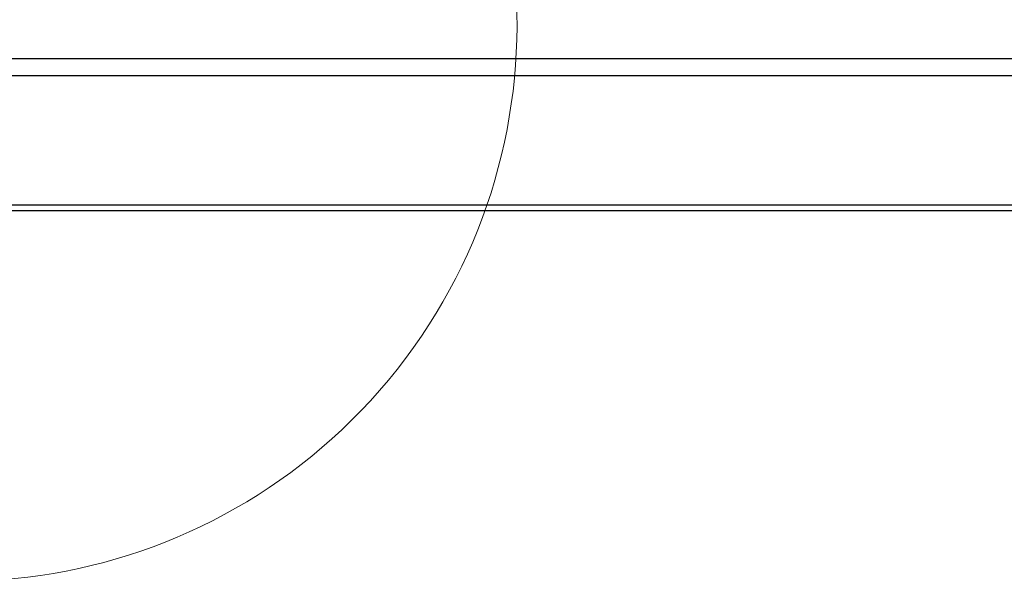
# Model space of a CAD drawing. Header units: millimetres. Extents: x 0 to 844, y -2 to 552.
# Tile 43 of 151: x 615 to 641, y 94 to 109. Entities that reach past the tile are written whole.
import ezdxf

# ---------------------------------------------------------------- set-up
doc = ezdxf.new("R2010")
doc.units = ezdxf.units.MM

msp = doc.modelspace()

# ---------------------------------------------------------------- linework, layer by layer
at = {"color": 7, "linetype": 'Continuous', "lineweight": 25}
for p, q in [((559.911, 108.435), (784.781, 108.435)), ((559.725, 107.986), (784.967, 107.986)), ((559.725, 104.519), (784.967, 104.519)), ((559.875, 104.369), (784.817, 104.369))]:
    msp.add_line(p, q, dxfattribs=at)
at = {"color": 7, "linetype": 'Continuous', "lineweight": 18}
msp.add_arc((613.301, 109.357), 14.913, 61.6854, 48.3893, dxfattribs=at)

doc.saveas('drawing.dxf')
